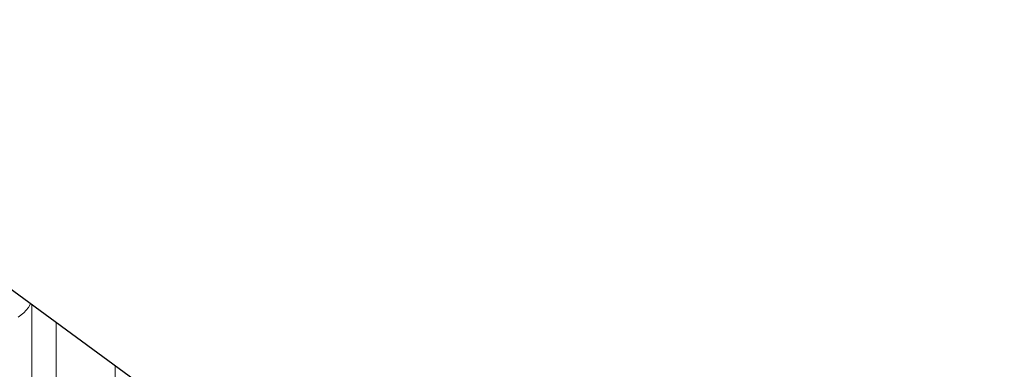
# Model space of a CAD drawing. Header units: millimetres. Extents: x -61343 to 9939, y -6894 to 7453.
# Tile 147 of 255: x -5166 to -4776, y -5223 to -5084. Entities that reach past the tile are written whole.
import ezdxf

# ---------------------------------------------------------------- set-up
doc = ezdxf.new("R2010")
doc.units = ezdxf.units.MM
doc.header["$MEASUREMENT"] = 0
doc.layers.add('810-G Ogólne', color=7, linetype='Continuous')
doc.layers.add('990-D Import IFC', color=7, linetype='Continuous')

# ---------------------------------------------------------------- blocks, each defined once
blk = doc.blocks.new('*X1836', base_point=(515069.4, 47309.9))
at = {"layer": '990-D Import IFC', "color": 251, "linetype": 'Continuous', "lineweight": 13, "true_color": 0x6a6a6a}
for p, q in [((669099.4, -39822.7), (669118.1, -39801.2)), ((669118.1, -39801.2), (669125.6, -39787.1)), ((669131.4, -39791.4), (669131.4, -39945.1)), ((669076.5, -39839.4), (669099.4, -39822.7)), ((669227.5, -39861.7), (669227.5, -39945.1)), ((669131.4, -39945.1), (669131.4, -40222.1)), ((669227.5, -39945.1), (669227.5, -40222.1)), ((669461.4, -40033), (669461.4, -40222.1))]:
    blk.add_line(p, q, dxfattribs=at)
blk = doc.blocks.new('Wypełnienie_28_3', base_point=(515069.4, 47309.9))
at = {"layer": '990-D Import IFC', "color": 251, "linetype": 'Continuous', "lineweight": 13, "true_color": 0x6a6a6a}
blk.add_blockref('*X1836', (515069.4, 47309.9), dxfattribs=at)

msp = doc.modelspace()

# ---------------------------------------------------------------- linework, layer by layer
at = {"layer": '810-G Ogólne', "color": 7, "linetype": 'Continuous', "lineweight": 25}
msp.add_line((-4776.132, -5479.481), (-5315.593, -5084.481), dxfattribs=at)

# ---------------------------------------------------------------- block references
at = {"layer": '990-D Import IFC', "color": 251, "linetype": 'Continuous', "lineweight": 13, "true_color": 0x6a6a6a, "xscale": 0.1, "yscale": 0.1, "zscale": 0.1}
msp.add_blockref('Wypełnienie_28_3', (-20567.507, 3512.683), dxfattribs=at)

doc.saveas('drawing.dxf')
